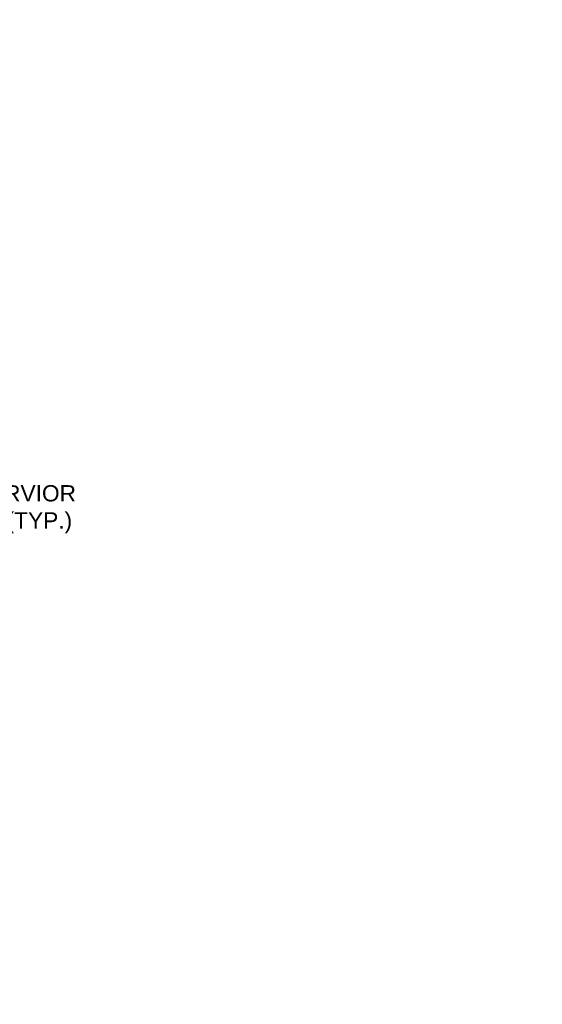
# Model space of a CAD drawing. Extents: x -217 to 423, y -193 to 255.
# Tile 12 of 39: x -92 to -28, y 13 to 134. Entities that reach past the tile are written whole.
import ezdxf

# ---------------------------------------------------------------- set-up
doc = ezdxf.new("R2010")
doc.units = 0
doc.header["$MEASUREMENT"] = 0
doc.layers.add('Level 1', color=253, linetype='Continuous', lineweight=18)
doc.layers.add('S-Anno-Text', color=53, linetype='Continuous', lineweight=25)
doc.styles.add('NOTES', font='romans.shx')

msp = doc.modelspace()

# ---------------------------------------------------------------- linework, layer by layer
at = {"layer": 'Level 1', "color": 214, "linetype": 'Continuous', "lineweight": 25}
msp.add_3dface([(-216.67, -192.74), (423.33, -192.74), (423.33, 255.26), (-216.67, 255.26)], dxfattribs=at)
msp.add_3dface([(-216.67, -192.74), (423.33, -192.74), (423.33, 255.26), (-216.67, 255.26)], dxfattribs=at)
msp.add_3dface([(-216.67, -192.74), (423.33, -192.74), (423.33, 255.26), (-216.67, 255.26)], dxfattribs=at)
msp.add_3dface([(-216.67, -192.74), (423.33, -192.74), (423.33, 255.26), (-216.67, 255.26)], dxfattribs=at)
msp.add_3dface([(-216.67, -192.74), (423.33, -192.74), (423.33, 255.26), (-216.67, 255.26)], dxfattribs=at)

# ---------------------------------------------------------------- texts
at = {"layer": 'S-Anno-Text', "lineweight": 25, "insert": (-115.46, 76.87), "char_height": 2, "attachment_point": 1, "style": 'NOTES'}
msp.add_mtext('\\fArial|b0|i0|c0|p39;SEALANT RESERVIOR\\PWITH SEALANT (TYP.)', dxfattribs=at)

doc.saveas('drawing.dxf')
